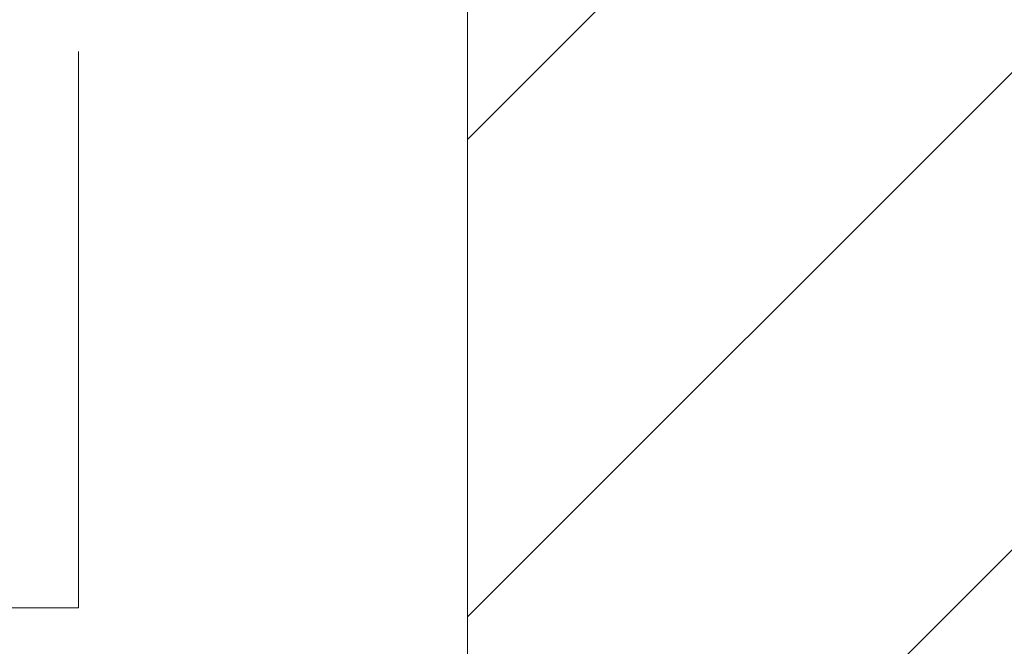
# Model space of a CAD drawing. Extents: x -620 to 3480, y 62 to 1107.
# Tile 156 of 244: x 207.72 to 210.64, y 735.66 to 737.52. Entities that reach past the tile are written whole.
import ezdxf
from ezdxf.lldxf.tags import DXFTag

# ---------------------------------------------------------------- set-up
doc = ezdxf.new("R2010")
doc.units = 0
doc.layers.get('0').update_dxf_attribs({"lineweight": 35})
doc.layers.add('E_Detail_Beschriftung', color=7, linetype='Continuous', lineweight=13, true_color=0x009900)
doc.layers.add('E_Detail_Wandschraffur', color=7, linetype='Continuous', lineweight=5, true_color=0xc0c0c0)
doc.layers.add('E_Detail_Linie_Text_Bem', color=7, linetype='Continuous', lineweight=13)
doc.styles.get("Standard").update_dxf_attribs({"font": 'ARIALN.TTF'})
tags = doc.linetypes.add('fein_strichliert', pattern=[4, 1, -2, 1]).pattern_tags.tags
tags[8:9] = [DXFTag(74, 4), DXFTag(75, 0), DXFTag(340, '0'), DXFTag(46, 0.0), DXFTag(50, 0.0), DXFTag(44, 0.0), DXFTag(45, 0.0)]
tags[6:7] = [DXFTag(74, 4), DXFTag(75, 0), DXFTag(340, '0'), DXFTag(46, 0.0), DXFTag(50, 0.0), DXFTag(44, 0.0), DXFTag(45, 0.0)]
tags[4:5] = [DXFTag(74, 4), DXFTag(75, 0), DXFTag(340, '0'), DXFTag(46, 0.0), DXFTag(50, 0.0), DXFTag(44, 0.0), DXFTag(45, 0.0)]

# ---------------------------------------------------------------- blocks, each defined once
blk = doc.blocks.new('Referenz-A06G9GVP8I')
at = {"layer": 'E_Detail_Linie_Text_Bem', "linetype": 'Continuous', "ltscale": 0.13}
blk.add_line((209.0468, 737.5663), (209.0468, 697.5663), dxfattribs=at)
at = {"layer": 'E_Detail_Linie_Text_Bem', "color": 0, "linetype": 'Continuous', "ltscale": 0.13}
for p, q in [((207.8951, 737.422), (207.8951, 735.7739)), ((207.8951, 735.7739), (207.6396, 735.7739))]:
    blk.add_line(p, q, dxfattribs=at)
at = {"layer": 'E_Detail_Wandschraffur', "linetype": 'fein_strichliert', "ltscale": 0.13}
blk.add_line((209.0468, 735.747), (210.8661, 737.5663), dxfattribs=at)
at = {"layer": 'E_Detail_Wandschraffur', "linetype": 'ByBlock', "ltscale": 0.13}
for p, q in [((209.0468, 737.1613), (209.4519, 737.5663)), ((209.0468, 734.3328), (211.5468, 736.8328))]:
    blk.add_line(p, q, dxfattribs=at)
at = {"layer": 'E_Detail_Beschriftung', "linetype": 'Continuous', "ltscale": 0.13, "insert": (200.9983, 736.6143), "char_height": 1.4, "attachment_point": 1}
blk.add_mtext('{\\fArial Narrow;Endtüllen}', dxfattribs=at)

msp = doc.modelspace()

# ---------------------------------------------------------------- block references
at = {"color": 8, "lineweight": 25, "ltscale": 0.25, "true_color": 0x808080}
msp.add_blockref('Referenz-A06G9GVP8I', (0, 0), dxfattribs=at)

doc.saveas('drawing.dxf')
